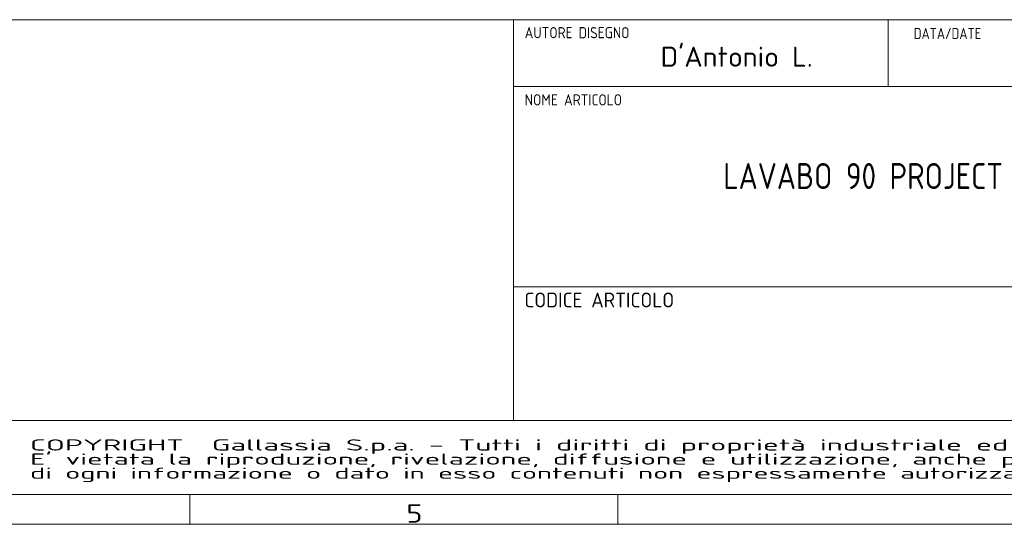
# Model space of a CAD drawing. Extents: x 0 to 420, y 0 to 297.
# Tile 4 of 8: x 216 to 349, y 2 to 70. Entities that reach past the tile are written whole.
import ezdxf
from ezdxf.enums import TextEntityAlignment as Align

# ---------------------------------------------------------------- set-up
doc = ezdxf.new("R2010")
doc.units = 0
doc.layers.get('0').update_dxf_attribs({"lineweight": 13})
for name, color, linetype, lineweight in [('1', 7, 'Continuous', 13), ('10', 7, 'Continuous', 13), ('2', 7, 'Continuous', 13)]:
    doc.layers.add(name, color=color, linetype=linetype, lineweight=lineweight)
doc.styles.get("Standard").update_dxf_attribs({"font": 'isocp.shx'})

# ---------------------------------------------------------------- blocks, each defined once
blk = doc.blocks.new('BLOCK28')
at = {"layer": '10', "color": 7, "lineweight": 5}
blk.add_text('5', height=2.5, dxfattribs=at).set_placement((268.05, 2.71), (270.22, 2.71), align=Align.FIT)
blk = doc.blocks.new('BLOCK39')
at = {"layer": '1', "color": 7, "lineweight": 5, "width": 0.765}
blk.add_text('DATA/DATE', height=1.499, dxfattribs=at).set_placement((336.44, 67.89), (345.53, 67.89), align=Align.FIT)
blk = doc.blocks.new('BLOCK40')
at = {"layer": '1', "color": 7, "lineweight": 5, "width": 0.765}
blk.add_text('CODICE ARTICOLO', height=1.999, dxfattribs=at).set_placement((283.95, 31.73), (304.14, 31.73), align=Align.FIT)
blk = doc.blocks.new('BLOCK41')
at = {"layer": '1', "color": 7, "lineweight": 5, "width": 1.35}
for s, p, p2 in [('COPYRIGHT  Gallassia S.p.a. - Tutti i diritti di proprietà industriale ed intellettuale riservati', (217.31, 12.44), (390.17, 12.44)), ("E' vietata la riproduzione, rivelazione, diffusione e utilizzazione, anche parziale, di questo documento e", (217.31, 10.54), (406.21, 10.54)), ('di ogni informazione o dato in esso contenuti non espressamente autorizzati sa Galassia S.p.a.', (217.31, 8.64), (384.82, 8.64))]:
    blk.add_text(s, height=1.5, dxfattribs=at).set_placement(p, p2, align=Align.FIT)
blk = doc.blocks.new('BLOCK42')
at = {"layer": '1', "color": 7, "lineweight": 5, "width": 0.765}
blk.add_text('AUTORE DISEGNO', height=1.499, dxfattribs=at).set_placement((283.99, 68), (298.12, 68), align=Align.FIT)
blk = doc.blocks.new('BLOCK43')
at = {"layer": '1', "color": 7, "lineweight": 5, "width": 0.765}
blk.add_text('NOME ARTICOLO', height=1.499, dxfattribs=at).set_placement((284, 58.95), (297.12, 58.95), align=Align.FIT)
blk = doc.blocks.new('BLOCK48')
at = {"layer": '2', "color": 7, "lineweight": 5, "width": 0.72}
blk.add_text("D'Antonio L.", height=2.7, dxfattribs=at).set_placement((302.3, 64.16), (322.83, 64.16), align=Align.FIT)
blk = doc.blocks.new('BLOCK52')
at = {"layer": '2', "color": 7, "lineweight": 5, "width": 0.72}
blk.add_text('LAVABO 90 PROJECT', height=3.5, dxfattribs=at).set_placement((310.77, 47.68), (348.47, 47.68), align=Align.FIT)

msp = doc.modelspace()

# ---------------------------------------------------------------- linework, layer by layer
at = {"color": 7, "lineweight": 5}
for p, q in [((6.5, 6.5), (413.5, 6.5)), ((253.7684, 2.5), (216.5, 2.5))]:
    msp.add_line(p, q, dxfattribs=at)
at = {"layer": '1', "color": 7, "lineweight": 5}
for p, q in [((413.5, 70.4987), (214.5, 70.4987)), ((282.5029, 70.4987), (282.5029, 16.4999)), ((413.5, 61.4989), (282.5029, 61.4989)), ((413.5, 34.4995), (282.5029, 34.4995)), ((214.5, 16.4999), (413.5, 16.4999)), ((214.5, 6.5), (413.5, 6.5))]:
    msp.add_line(p, q, dxfattribs=at)
at = {"layer": '1', "color": 7, "lineweight": 5, "ltscale": 0.224995}
msp.add_line((332.9745, 70.4987), (332.9745, 61.4989), dxfattribs=at)
at = {"layer": '10', "color": 7, "lineweight": 5, "ltscale": 0.1}
for p, q in [((238.8571, 2.5), (238.8571, 6.5)), ((296.5714, 2.5), (296.5714, 6.5))]:
    msp.add_line(p, q, dxfattribs=at)
at = {"layer": '10', "color": 7, "lineweight": 5}
msp.add_line((417.5, 2.5), (2.5, 2.5), dxfattribs=at)

# ---------------------------------------------------------------- block references
at = {"layer": '1', "lineweight": 0}
for name in ['BLOCK42', 'BLOCK39', 'BLOCK43', 'BLOCK40', 'BLOCK41']:
    msp.add_blockref(name, (0, 0), dxfattribs=at)
at = {"layer": '10', "lineweight": 0}
msp.add_blockref('BLOCK28', (0, 0), dxfattribs=at)
at = {"layer": '2', "lineweight": 0}
for name in ['BLOCK48', 'BLOCK52']:
    msp.add_blockref(name, (0, 0), dxfattribs=at)

doc.saveas('drawing.dxf')
